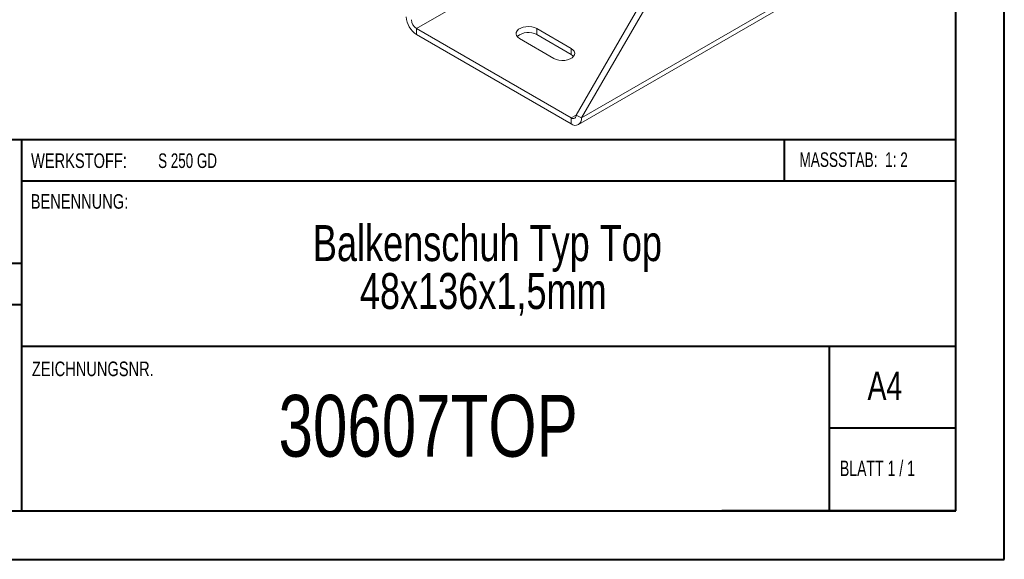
# Model space of a CAD drawing. Header units: millimetres. Extents: x 0 to 210, y 0 to 297.
# Tile 2 of 8: x 109 to 210, y 0 to 56. Entities that reach past the tile are written whole.
import ezdxf

# ---------------------------------------------------------------- set-up
doc = ezdxf.new("R2010")
doc.units = ezdxf.units.MM
doc.styles.add('SLDTEXTSTYLE0', font='TXT', dxfattribs={"width": 0.75})
doc.styles.add('SLDTEXTSTYLE1', font='TXT', dxfattribs={"width": 0.681818})
doc.styles.add('SLDTEXTSTYLE2', font='TXT', dxfattribs={"width": 0.7})
doc.styles.add('SLDTEXTSTYLE3', font='TXT', dxfattribs={"width": 0.6875})

# ---------------------------------------------------------------- blocks, each defined once
blk = doc.blocks.new('SW_NOTE_1')
at = {"color": 0, "linetype": 'Continuous', "lineweight": 0, "char_height": 3.7042, "attachment_point": 2, "style": 'SLDTEXTSTYLE0'}
for s, insert in [('Balkenschuh Typ Top', (24.66, 4.77)), ('48x136x1,5mm', (24.23, -0.16))]:
    blk.add_mtext(s, dxfattribs=dict(at, insert=insert))

msp = doc.modelspace()

# ---------------------------------------------------------------- linework, layer by layer
at = {"color": 7, "linetype": 'Continuous', "lineweight": 40}
for p, q in [((210.08, 0.21), (210.08, 297.21)), ((205.08, 5.21), (205.08, 292.21)), ((205.08, 43.37), (10.11, 43.37)), ((108.91, 43.37), (108.91, 5.12)), ((187.47, 39.12), (187.47, 43.37)), ((205.08, 39.12), (108.91, 39.12)), ((108.91, 30.62), (10.11, 30.62)), ((108.91, 26.37), (10.11, 26.37)), ((108.91, 22.12), (205.08, 22.12)), ((192.08, 5.21), (192.08, 22.21)), ((205.08, 13.71), (192.08, 13.71)), ((10.08, 5.21), (205.08, 5.21)), ((205.08, 5.21), (180.99, 5.21)), ((0.08, 0.21), (210.08, 0.21))]:
    msp.add_line(p, q, dxfattribs=at)
at = {"color": 7, "linetype": 'Continuous', "lineweight": 15}
for p, q in [((149.59, 54.79), (173.27, 68.47)), ((166.03, 45.91), (176.99, 64.9)), ((166.56, 45.61), (177.52, 64.59)), ((166.56, 45.61), (190.24, 59.28)), ((166.25, 44.92), (189.93, 58.6)), ((149.59, 54.79), (165.5, 45.61)), ((149.59, 54.79), (149.59, 54.18)), ((165.5, 52.75), (161.96, 54.79)), ((161.96, 54.18), (161.96, 54.79)), ((149.59, 54.18), (165.5, 45)), ((160.19, 53.77), (163.73, 51.73)), ((165.5, 52.14), (161.96, 54.18)), ((165.5, 52.14), (165.5, 52.75)), ((166.03, 45.91), (165.5, 45.61)), ((165.5, 45.61), (165.5, 45)), ((166.03, 45.91), (166.56, 45.61))]:
    msp.add_line(p, q, dxfattribs=at)
at = {"color": 7, "linetype": 'Continuous', "lineweight": 15, "flags": 128}
for points in [[(161.96, 54.79), (161.72, 54.9), (161.45, 54.97), (161.15, 55), (160.85, 54.99), (160.56, 54.94), (160.31, 54.85), (160.09, 54.73), (159.94, 54.58), (159.85, 54.41), (159.83, 54.24), (159.88, 54.07), (160.01, 53.91), (160.19, 53.77)], [(163.73, 51.73), (163.96, 51.62), (164.24, 51.55), (164.54, 51.52), (164.84, 51.53), (165.12, 51.58), (165.38, 51.67), (165.6, 51.8), (165.75, 51.95), (165.84, 52.11), (165.86, 52.28), (165.81, 52.46), (165.68, 52.61), (165.5, 52.75)], [(165.74, 51.94), (165.68, 52), (165.5, 52.14)]]:
    msp.add_lwpolyline(points, dxfattribs=at)
at = {"color": 7, "linetype": 'Continuous', "lineweight": 15}
for centre, radius, start, end in [((150.83, 56.12), 2.31, 182.6055, 237.3945), ((150.21, 55.76), 1.15, 182.6055, 237.3945), ((161.1, 52.65), 1.76, 60.6485, 130.912), ((165.7, 45.86), 0.328, 230.7967, 9.214), ((165.91, 45.5), 0.655, 230.7967, 9.214)]:
    msp.add_arc(centre, radius, start, end, dxfattribs=at)

# ---------------------------------------------------------------- block references
at = {"color": 7, "linetype": 'Continuous', "lineweight": 0}
msp.add_blockref('SW_NOTE_1', (132.22, 29.82), dxfattribs=at)

# ---------------------------------------------------------------- texts
for s, insert, char_height, attachment_point, style in [('WERKSTOFF:', (109.91, 41.96), 1.5, 1, 'SLDTEXTSTYLE0'), ('S 250 GD', (122.99, 41.96), 1.5, 1, 'SLDTEXTSTYLE3'), ('MASSSTAB:  1: 2', (188.99, 42.07), 1.5, 1, 'SLDTEXTSTYLE2'), ('BENENNUNG:', (109.88, 37.77), 1.5, 1, 'SLDTEXTSTYLE0'), ('ZEICHNUNGSNR.', (110, 20.55), 1.5, 1, 'SLDTEXTSTYLE0'), ('A4', (196, 19.52), 2.91, 1, 'SLDTEXTSTYLE0'), ('30607TOP', (150.78, 17.12), 6.35, 2, 'SLDTEXTSTYLE0'), ('BLATT 1 / 1', (193.16, 10.36), 1.5875, 1, 'SLDTEXTSTYLE1')]:
    msp.add_mtext(s, dxfattribs=dict(at, insert=insert, char_height=char_height, attachment_point=attachment_point, style=style))

doc.saveas('drawing.dxf')
